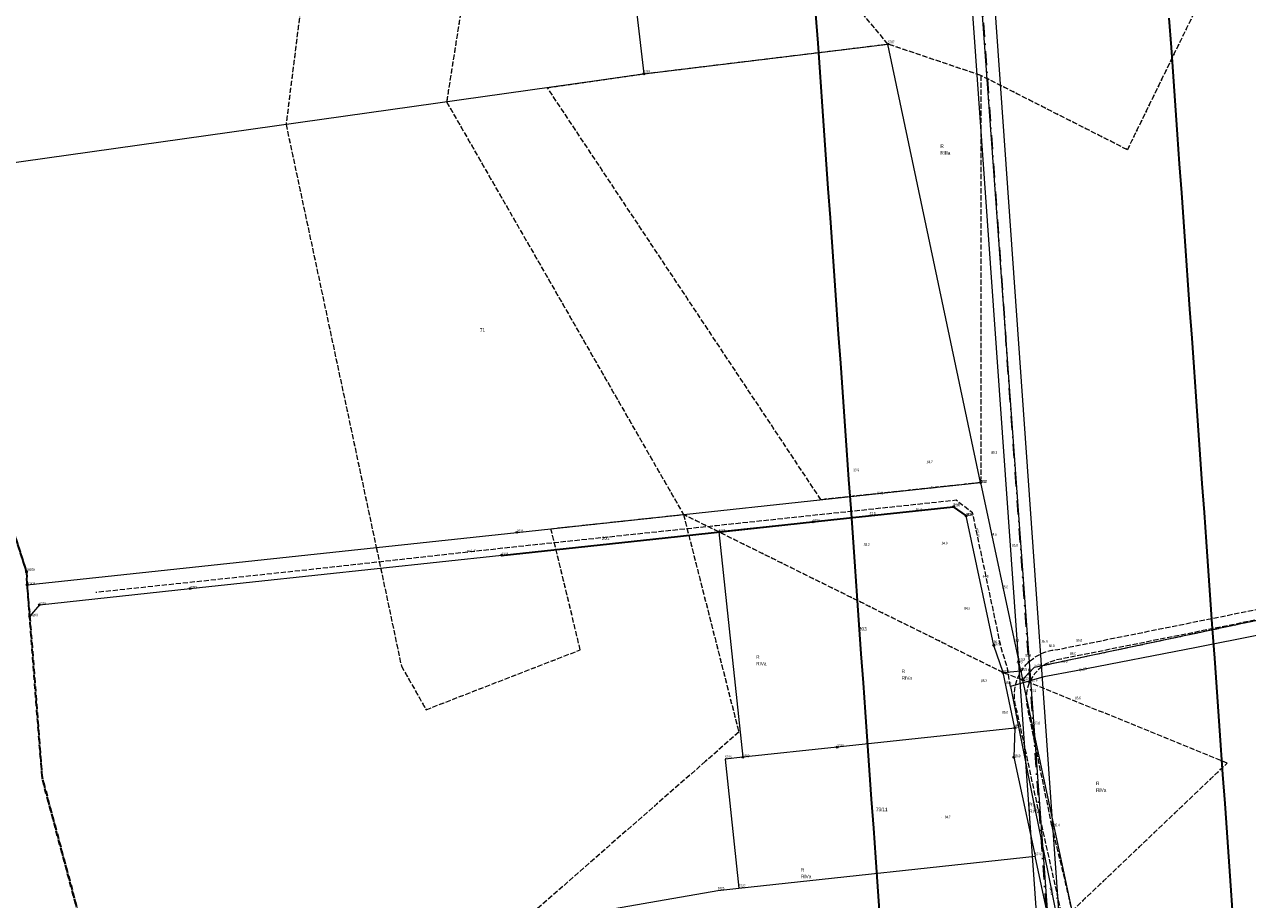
# Model space of a CAD drawing. Header units: metres. Extents: x 6524698 to 6533081, y 5883213 to 5896811.
# Tile 56 of 167: x 6528513 to 6528860, y 5888855 to 5889104. Entities that reach past the tile are written whole.
import ezdxf
from ezdxf.enums import TextEntityAlignment as Align

# ---------------------------------------------------------------- set-up
doc = ezdxf.new("R2010")
doc.units = ezdxf.units.M
doc.header["$MEASUREMENT"] = 0
for name, pattern in [('DASHDOT', [4, 2, -0.9, 0.2, -0.9]), ('mapa zasadnicza$0$1.5_0.5', [2, 1.5, -0.5]), ('mapa zasadnicza$0$1.5_1.0', [2.5, 1.5, -1]), ('mapa zasadnicza$0$219-500', [0]), ('mapa zasadnicza$0$egkk-500', [2, 1.5, -0.5]), ('mapa zasadnicza$0$egug-500', [1, 0.5, -0.5]), ('mapa zasadnicza$0$suep_wn_500', [0])]:
    doc.linetypes.add(name, pattern=pattern)
doc.layers.get('0').update_dxf_attribs({"lineweight": 0})
doc.layers.add('_trasa_os', color=1, linetype='DASHDOT', lineweight=30)
doc.layers.add('Sections span lengths and Marker Balls Plan', color=7, linetype='Continuous', lineweight=0)
for name, color, linetype in [('mapa zasadnicza$0$000 Inne (niezydentyfikowane)', 7, 'Continuous'), ('mapa zasadnicza$0$202-punkt graniczny', 7, 'Continuous'), ('mapa zasadnicza$0$202-punkt graniczny-Atr103', 7, 'Continuous'), ('mapa zasadnicza$0$203-punkt graniczny', 7, 'Continuous'), ('mapa zasadnicza$0$203-punkt graniczny-Atr103', 7, 'Continuous'), ('mapa zasadnicza$0$209-oznaczenie konturu klasyfikacyjnego', 7, 'Continuous'), ('mapa zasadnicza$0$210-oznaczenie konturu użytku gruntowego', 7, 'Continuous'), ('mapa zasadnicza$0$211-numer działki ewidencyjnej', 7, 'Continuous'), ('mapa zasadnicza$0$216-obręb ewidencyjny', 7, 'Continuous'), ('mapa zasadnicza$0$217-kontur klasyfikacyjny', 7, 'Continuous'), ('mapa zasadnicza$0$218-kontur użytku gruntowego', 7, 'Continuous'), ('mapa zasadnicza$0$219-działka ewidencyjna', 7, 'Continuous'), ('mapa zasadnicza$0$jezdnia', 7, 'Continuous'), ('mapa zasadnicza$0$ogrodzenie trwałe', 7, 'Continuous'), ('mapa zasadnicza$0$pikieta naturalna', 7, 'Continuous'), ('mapa zasadnicza$0$pikieta naturalna-Atr2', 7, 'Continuous'), ('mapa zasadnicza$0$przewód elektroenergetyczny wysokiego napięcia', 7, 'Continuous'), ('mapa zasadnicza$0$przewód wodociągowy', 7, 'Continuous'), ('mapa zasadnicza$0$przewód wodociągowy - ob. projektowany', 7, 'Continuous'), ('mapa zasadnicza$0$przewód wodociągowy - ob. projektowany-Atr1', 7, 'Continuous'), ('mapa zasadnicza$0$przewód wodociągowy-Atr1', 7, 'Continuous'), ('mapa zasadnicza$0$rzędna', 7, 'Continuous'), ('mapa zasadnicza$0$rzędna-Atr2', 7, 'Continuous'), ('mapa zasadnicza$0$zasuwa lub zawór-Atr17', 7, 'Continuous')]:
    doc.layers.add(name, color=color, linetype=linetype)
doc.styles.add('mapa zasadnicza$0$STANDARD', font='Working1250', dxfattribs={"width": 0.75})
doc.linetypes.add('mapa zasadnicza$0$902-500', pattern='A,3.75,0,[1,ksztalty.shx,S=0.5,R=0,X=0,Y=0],3.75', length=7.5)

# ---------------------------------------------------------------- blocks, each defined once
blk = doc.blocks.new('mapa zasadnicza$0$202')
at = {"color": 0, "linetype": 'Continuous', "lineweight": 0}
blk.add_circle((0, 0), 0.25, dxfattribs=at)
blk = doc.blocks.new('mapa zasadnicza$0$203')
at = {"linetype": 'Continuous', "lineweight": 0}
h = blk.add_hatch(color=0, dxfattribs=at)
edge = h.paths.add_edge_path()
edge.add_arc((0, 0), 0.045, 0, 360)
blk = doc.blocks.new('mapa zasadnicza$0$PW01')
at = {"linetype": 'Continuous', "lineweight": 13}
h = blk.add_hatch(color=0, dxfattribs=at)
edge = h.paths.add_edge_path()
edge.add_arc((0, 0), 0.045, 0, 360)

msp = doc.modelspace()

# ---------------------------------------------------------------- linework, layer by layer
at = {"layer": '_trasa_os', "linetype": 'DASHDOT', "ltscale": 2}
msp.add_lwpolyline([(6529644.25, 5886257.506), (6529433.531, 5886354.176), (6529239.51, 5886504.082), (6529019.862, 5886673.787), (6529068.099, 5886815.315), (6529070.952, 5887003.68), (6529033.32, 5887240.317), (6528980.372, 5887573.115), (6528926.767, 5887910.52), (6528871.358, 5888257.413), (6528824.236, 5888552.869), (6528805.439, 5888820.887), (6528782.648, 5889143.114), (6528759.048, 5889475.999)], dxfattribs=at)
at = {"layer": 'mapa zasadnicza$0$000 Inne (niezydentyfikowane)', "color": 7, "linetype": 'Continuous', "lineweight": 35, "flags": 128}
for points in [[(6528755.955, 5888850.552), (6528755.369, 5888858.814), (6528754.783, 5888867.076), (6528754.197, 5888875.338), (6528753.611, 5888883.6), (6528753.025, 5888891.862), (6528752.439, 5888900.124), (6528751.853, 5888908.387), (6528751.267, 5888916.649), (6528750.681, 5888924.911), (6528750.095, 5888933.173), (6528749.509, 5888941.435), (6528748.923, 5888949.697), (6528748.337, 5888957.959), (6528747.751, 5888966.221), (6528747.165, 5888974.484), (6528746.579, 5888982.746), (6528745.993, 5888991.008), (6528745.407, 5888999.27), (6528744.821, 5889007.532), (6528744.235, 5889015.794), (6528743.649, 5889024.056), (6528743.063, 5889032.318), (6528742.477, 5889040.58), (6528741.891, 5889048.843), (6528741.305, 5889057.105), (6528740.719, 5889065.367), (6528740.133, 5889073.629), (6528739.547, 5889081.891), (6528738.961, 5889090.153), (6528738.375, 5889098.415), (6528737.789, 5889106.677)], [(6528838.124, 5889105.49), (6528838.71, 5889097.228), (6528839.296, 5889088.966), (6528839.882, 5889080.704), (6528840.468, 5889072.441), (6528841.054, 5889064.179), (6528841.64, 5889055.917), (6528842.226, 5889047.655), (6528842.812, 5889039.393), (6528843.398, 5889031.131), (6528843.984, 5889022.869), (6528844.57, 5889014.607), (6528845.156, 5889006.345), (6528845.742, 5888998.082), (6528846.328, 5888989.82), (6528846.914, 5888981.558), (6528847.5, 5888973.296), (6528848.086, 5888965.034), (6528848.672, 5888956.772), (6528849.258, 5888948.51), (6528849.844, 5888940.248), (6528850.43, 5888931.985), (6528851.016, 5888923.723), (6528851.602, 5888915.461), (6528852.188, 5888907.199), (6528852.774, 5888898.937), (6528853.36, 5888890.675), (6528853.946, 5888882.413), (6528854.532, 5888874.151), (6528855.118, 5888865.889), (6528855.704, 5888857.626), (6528856.29, 5888849.364)]]:
    msp.add_lwpolyline(points, dxfattribs=at)
at = {"layer": 'mapa zasadnicza$0$216-obręb ewidencyjny', "color": 7, "linetype": 'mapa zasadnicza$0$1.5_1.0', "lineweight": 35, "flags": 128}
for points in [[(6528810.71, 5892032.32), (6528743.5, 5892026.91), (6528665.82, 5892020.2), (6528618.95, 5892016.86), (6528446.42, 5891995.98), (6528440.31, 5891996.73), (6528198.8, 5891907.55), (6528014.33, 5891830.31), (6527846.82, 5891746.29), (6527801.61, 5891598.79), (6527787.58, 5891553.86), (6527785.51, 5891547.1), (6527759.25, 5891463.12), (6527705.03, 5891299.34), (6527651.09, 5891150.82), (6527517.65, 5890758.02), (6527509.07, 5890729.27), (6527454.67, 5890547.02), (6527391.42, 5890349.92), (6527469.9, 5890380.85), (6527548.32, 5890411.76), (6527628.31, 5890449.47), (6527701.79, 5890487.35), (6527781.71, 5890531.45), (6527831.96, 5890559.17), (6527894.74, 5890596), (6527918.86, 5890538.44), (6527996.61, 5890364.36), (6528002.77, 5890340.12), (6528015.06, 5890276.2), (6528068.35, 5890122.94), (6528069.52, 5890117.74), (6528086.27, 5890073.01), (6528087.43, 5890069.91), (6528144.14, 5889918.51), (6528178.59, 5889821.74), (6528194.07, 5889776.62), (6528203.76, 5889751.35), (6528219.86, 5889705.13), (6528289.3, 5889557.06), (6528293.69, 5889548.36), (6528315.49, 5889501.75), (6528319.49, 5889494.06), (6528320.3, 5889498.78), (6528374.9, 5889392.75), (6528393.7, 5889357.37), (6528402.97, 5889333.92), (6528406.48, 5889321.22), (6528417.63, 5889287.69), (6528426.72, 5889250.74), (6528427.12, 5889249.1), (6528437.2, 5889208.11), (6528462.62, 5889141.48), (6528476.98, 5889088.52), (6528479.5, 5889060.26), (6528487.24, 5889042.5), (6528497.03, 5888999.3), (6528513.44, 5888948.22), (6528513.62, 5888944.51), (6528514.32, 5888935.53), (6528517.9, 5888889.57), (6528521.9, 5888874.59), (6528534.18, 5888828.64), (6528537.21, 5888800.87), (6528538.55, 5888788.67), (6528539.84, 5888759.55), (6528540.29, 5888749.47), (6528546.56, 5888728.63), (6528550.89, 5888720.89), (6528554.61, 5888714.22), (6528572.89, 5888682.85), (6528612.6, 5888606.5), (6528643.54, 5888542.38), (6528657.02, 5888506.94), (6528675.5, 5888460.67), (6528681.51, 5888445.9), (6528704.85, 5888377.17), (6528713.34, 5888354.12), (6528741.09, 5888278.42), (6528766.6, 5888207.14), (6528788.71, 5888147.82), (6528812.94, 5888083.84), (6528826.58, 5888045.33), (6528850.06, 5887982.04), (6528866.81, 5887934.63), (6528879.99, 5887896.72), (6528918.8, 5887790.89), (6528952.56, 5887701.57), (6529019.26, 5887707.89), (6529031.01, 5887709.01), (6529109.21, 5887715.92), (6529166.14, 5887721.78), (6529262.28, 5887731.31), (6529282.79, 5887731.14), (6529289.52, 5887663.25), (6529296.91, 5887588.72), (6529312.34, 5887533.26), (6529320.57, 5887503.67), (6529321.72, 5887480.33), (6529315.22, 5887418.55), (6529296.28, 5887374.9), (6529295.89, 5887348.38), (6529295.74, 5887344.56), (6529294.33, 5887253.59), (6529300.1, 5887247.3), (6529460.65, 5887265.28), (6529607.85, 5887282.19), (6529604.22, 5887244.37), (6529619.06, 5887245.53), (6529620.4, 5887245.61), (6529751.62, 5887253.65), (6529836.5, 5887258.86), (6529917.79, 5887263.83), (6530037.96, 5887271.18), (6530037.77, 5887311.55), (6530035.48, 5887465.82), (6530294.87, 5887497.94), (6530342.75, 5887503.87), (6530390.63, 5887509.81), (6530435.08, 5887515.31), (6530469.62, 5887519.59), (6530472.76, 5887520.14), (6530455.94, 5887633.47), (6530452.16, 5887659), (6530429.5, 5887800.32), (6530425.85, 5887820.62), (6530434.17, 5887821.11), (6530435.15, 5887821.09), (6530501.5, 5887826.49), (6530563.57, 5887831.54), (6530569.25, 5887832), (6530626.35, 5887836.71), (6530689.94, 5887841.95), (6530699.77, 5887842.77), (6530753.72, 5887845.97), (6530816.4, 5887849.69), (6530847.34, 5887851.53), (6530851.75, 5887851.79), (6530878, 5887853.36), (6530941.55, 5887857.17), (6531028.05, 5887862.36), (6531029.51, 5887862.54), (6531089.96, 5887870.11), (6531157.91, 5887878.61), (6531147.74, 5887927.21), (6531134.09, 5887992.44), (6531130.39, 5888022.23), (6531130.01, 5888024.33), (6531127.76, 5888039.49), (6531114.28, 5888108.63), (6531110.56, 5888127.5), (6531105.84, 5888172.24), (6531089.18, 5888214.66), (6531070.01, 5888263.46), (6531063.59, 5888283), (6531047.06, 5888328.03), (6531038.58, 5888352.41), (6531021.83, 5888400.87), (6531015.19, 5888413.6), (6531005.83, 5888460.28), (6531006, 5888467.6), (6531006.12, 5888486.87), (6531000.78, 5888546.56), (6530994.46, 5888582.13), (6530992.02, 5888587.87), (6530975.04, 5888631.61), (6530968.96, 5888647.12), (6530918.79, 5888737.7), (6530893.21, 5888788.19), (6530875.95, 5888835.79), (6530824.74, 5888967.12), (6530698.19, 5888957.37), (6530696.88, 5888957.26), (6530690.8, 5888956.75), (6530665.31, 5889016.21), (6530647.2, 5889058.57), (6530634.24, 5889085.41), (6530634.99, 5889106.79), (6530619.51, 5889109.25), (6530602.59, 5889110.21), (6530580.67, 5889109.48), (6530563.76, 5889105.91), (6530556.11, 5889102.91), (6530554.6, 5889108.92), (6530550.45, 5889111.73), (6530532.14, 5889151.93), (6530513.79, 5889192.45), (6530502.04, 5889258.4), (6530482.32, 5889287.2), (6530469.7, 5889327.04), (6530465.02, 5889440.31), (6530478.29, 5889507.42), (6530476.75, 5889539.74), (6530454.68, 5889579.85), (6530444.35, 5889666), (6530447.75, 5889689.9), (6530449.31, 5889721.21), (6530456.42, 5889744.94), (6530489.74, 5889803.92), (6530476.19, 5889829.67), (6530441.37, 5889895.14), (6530436.32, 5889900.67), (6530377.31, 5890013.31), (6530319.1, 5890126.26), (6530282.19, 5890186.6), (6530272.79, 5890201.79), (6530203.17, 5890307.87), (6530172.91, 5890358.56), (6530084.18, 5890524.8), (6530023.66, 5890630.14), (6529988.68, 5890702.02), (6529902.56, 5890854), (6529878.29, 5890895.67), (6529853.22, 5890939.23), (6529790.88, 5891059.39), (6529783.8, 5891073.31), (6529750.15, 5891126.7), (6529715.67, 5891191.31), (6529711.87, 5891220.22), (6529686.86, 5891413.55), (6529894.11, 5891526.79), (6529935.18, 5891550.85), (6529897.51, 5891589.82), (6529852.46, 5891637.21), (6529830.78, 5891658.8), (6529798.22, 5891693.91), (6529778.68, 5891710.68), (6529723.77, 5891769.55), (6529664.88, 5891829.87), (6529592.94, 5891899.3), (6529520.59, 5891969.98), (6529496.71, 5891996.9), (6529443.6, 5892048.07), (6529413.19, 5892074.88), (6529373, 5892116.29), (6529315.87, 5892175.4), (6529302.53, 5892163.8), (6529299.93, 5892161.54), (6529272.43, 5892137.61), (6529198.7, 5892096.25), (6529183.63, 5892087.79), (6529163.27, 5892079.55), (6529137.05, 5892069.83), (6529084.54, 5892065.08), (6528929.03, 5892047.18)], [(6528303.37, 5885049.22), (6528320.19, 5885039.62), (6528338.23, 5885024.79), (6528352.17, 5885015.38), (6528392.05, 5884988.47), (6528415.8, 5884972.26), (6528435.19, 5884960.38), (6528444.69, 5884948.19), (6528465.63, 5884932.94), (6528465.44, 5884918.9), (6528709.45, 5884735.5), (6528709.85, 5884736.99), (6528739.27, 5884853.86), (6528744.47, 5884874.5), (6528806.08, 5885120.41), (6528807.46, 5885125.4), (6528869.24, 5885370.86), (6528871.52, 5885379.23), (6528887.59, 5885437.6), (6528890.77, 5885449.17), (6528926, 5885568.38), (6528974.41, 5885749.69), (6529025.21, 5885958.42), (6529039.6, 5886018.39), (6529059.52, 5886107.69), (6529060.61, 5886112.57), (6529062.91, 5886122.9), (6529064.3, 5886127.7), (6529092.32, 5886224.97), (6529095.27, 5886236.71), (6529098.1, 5886248), (6529156.76, 5886481.66), (6529182.88, 5886586.19), (6529191.96, 5886615.74), (6529200.39, 5886660.86), (6529220.71, 5886727.34), (6529222.82, 5886733.43), (6529222.92, 5886790.76), (6529260.25, 5886952.44), (6529264.63, 5886976.51), (6529282.32, 5887033.97), (6529290.57, 5887057.23), (6529292.77, 5887095.61), (6529299.5, 5887116.54), (6529303.02, 5887126.11), (6529323.1, 5887204.71), (6529300.1, 5887247.3), (6529294.33, 5887253.59), (6529295.74, 5887344.56), (6529295.89, 5887348.38), (6529296.28, 5887374.9), (6529315.22, 5887418.55), (6529321.72, 5887480.33), (6529320.57, 5887503.67), (6529312.34, 5887533.26), (6529296.91, 5887588.72), (6529289.52, 5887663.25), (6529282.79, 5887731.14), (6529262.28, 5887731.31), (6529166.14, 5887721.78), (6529109.21, 5887715.92), (6529031.01, 5887709.01), (6529019.26, 5887707.89), (6528952.56, 5887701.57), (6528918.8, 5887790.89), (6528879.99, 5887896.72), (6528866.81, 5887934.63), (6528850.06, 5887982.04), (6528826.58, 5888045.33), (6528812.94, 5888083.84), (6528788.71, 5888147.82), (6528766.6, 5888207.14), (6528741.09, 5888278.42), (6528713.34, 5888354.12), (6528704.85, 5888377.17), (6528681.51, 5888445.9), (6528675.5, 5888460.67), (6528657.02, 5888506.94), (6528643.54, 5888542.38), (6528612.6, 5888606.5), (6528572.89, 5888682.85), (6528554.61, 5888714.22), (6528550.89, 5888720.89), (6528546.56, 5888728.63), (6528540.29, 5888749.47), (6528539.84, 5888759.55), (6528538.55, 5888788.67), (6528537.21, 5888800.87), (6528534.18, 5888828.64), (6528521.9, 5888874.59), (6528517.9, 5888889.57), (6528514.32, 5888935.53), (6528513.62, 5888944.51), (6528513.44, 5888948.22), (6528497.03, 5888999.3), (6528487.24, 5889042.5), (6528479.5, 5889060.26), (6528476.98, 5889088.52), (6528462.62, 5889141.48), (6528437.2, 5889208.11), (6528427.12, 5889249.1), (6528426.72, 5889250.74), (6528417.63, 5889287.69), (6528406.48, 5889321.22), (6528402.97, 5889333.92), (6528393.7, 5889357.37), (6528374.9, 5889392.75), (6528320.3, 5889498.78), (6528319.49, 5889494.06), (6528315.49, 5889501.75), (6528293.69, 5889548.36), (6528289.3, 5889557.06), (6528219.86, 5889705.13), (6528203.76, 5889751.35), (6528194.07, 5889776.62), (6528178.59, 5889821.74), (6528144.14, 5889918.51), (6528087.43, 5890069.91), (6528086.27, 5890073.01), (6528069.52, 5890117.74), (6528068.35, 5890122.94), (6528015.06, 5890276.2), (6528002.77, 5890340.12), (6527996.61, 5890364.36), (6527918.86, 5890538.44), (6527894.74, 5890596), (6527831.96, 5890559.17), (6527781.71, 5890531.45), (6527701.79, 5890487.35), (6527628.31, 5890449.47), (6527548.32, 5890411.76), (6527469.9, 5890380.85), (6527391.42, 5890349.92), (6527355.64, 5890331.57), (6527338.23, 5890321.73), (6527321.27, 5890314.22), (6527313.38, 5890308.14), (6527288.1, 5890288.63), (6527273.45, 5890274.12), (6527241.28, 5890253.87), (6527220.83, 5890245.22), (6527165.07, 5890215.69), (6527077.89, 5890166.68), (6527057.31, 5890152.25), (6527045.63, 5890148.55), (6527008.52, 5890134.26), (6526988.84, 5890116.67), (6526981, 5890111.26), (6526971.01, 5890104.38), (6526952.34, 5890094.44), (6526909.87, 5890084.83), (6526890.35, 5890080.91), (6526812.21, 5890083.05), (6526792.43, 5890086.11), (6526758.07, 5890090.77), (6526757.09, 5890094.4), (6526749.57, 5890095.95), (6526742.25, 5890097.45), (6526740.34, 5890097.85), (6526735.76, 5890098.07), (6526728.64, 5890098.03), (6526722.43, 5890098.71), (6526592.18, 5890129.32), (6526575.25, 5890133.06), (6526573.45, 5890132.21), (6526504.81, 5890011.82), (6526498.38, 5890001.32), (6526450.82, 5889923.75), (6526420.35, 5889876.56), (6526411.53, 5889862.91), (6526388.88, 5889824.55), (6526365.09, 5889786.81), (6526341.54, 5889745.42), (6526322.12, 5889709.53), (6526299.72, 5889678.46), (6526281.16, 5889635.52), (6526275.36, 5889608.56), (6526260.85, 5889553.37), (6526260.44, 5889544.19), (6526259.14, 5889502.93), (6526261.74, 5889493.66), (6526254.11, 5889462.89), (6526253.07, 5889459.21), (6526242.11, 5889436.4), (6526240.9, 5889433.4), (6526238.06, 5889420.56), (6526234.58, 5889404.82), (6526230.53, 5889381.66), (6526215.12, 5889335.06), (6526209.51, 5889327.34), (6526203.18, 5889319.69), (6526193.05, 5889307.44), (6526183.47, 5889295.83), (6526173.24, 5889283.42), (6526171.38, 5889271.95), (6526170.8, 5889268.87), (6526173.59, 5889236.65), (6526172.37, 5889219.4), (6526171.12, 5889203.31), (6526160.39, 5889165.34), (6526158.7, 5889157.93), (6526155.92, 5889148.67), (6526145.07, 5889104.25), (6526136.74, 5889068.22), (6526126.54, 5889028.53), (6526125.42, 5889024.1), (6526106.98, 5888945.09), (6526092.2, 5888875.3), (6526089.86, 5888864.25), (6526088.13, 5888856.09), (6526074.67, 5888792.55), (6526053.98, 5888724.15), (6526037.27, 5888680.97), (6526018.87, 5888602.55), (6526017.84, 5888598.66), (6526013.87, 5888581.88), (6526006.91, 5888552.43), (6525999.77, 5888522.16), (6525997.18, 5888508.24), (6525965.43, 5888376.64), (6525920.17, 5888195.14), (6525898.15, 5888106.3), (6525892.22, 5888082.37), (6525824.01, 5888097.35), (6525779.41, 5888107.91), (6525729.76, 5888119.66), (6525723.9, 5888092.12), (6525717.96, 5888069.83), (6525708.69, 5888031.16), (6525707.44, 5888026.27), (6525684.97, 5887955.81), (6525668.86, 5887926.95), (6525650.39, 5887893.86), (6525645.34, 5887877.02), (6525632.33, 5887838.12), (6525588.06, 5887736.62), (6525567.77, 5887689.8), (6525539.5, 5887624.6), (6525535.54, 5887615.4), (6525496.64, 5887526.28), (6525469.79, 5887459.76), (6525449.79, 5887410.24), (6525436.37, 5887377.16), (6525416.54, 5887328.38), (6525400.14, 5887287.76), (6525397.82, 5887282.31), (6525357.88, 5887181.79), (6525337.95, 5887136.46), (6525309.72, 5887065.72), (6525303.99, 5887048.86), (6525292.71, 5887015.66), (6525292.03, 5887013.68), (6525295.71, 5887012.48), (6525393.63, 5886982.02), (6525436.72, 5886969.99), (6525475.57, 5886959.15), (6525492.98, 5886956.11), (6525499.92, 5886954.9), (6525553.04, 5886947.63), (6525556.8, 5886947.12), (6525575.8, 5886944.52), (6525648.96, 5886935.05), (6525700.18, 5886920.83), (6525705.66, 5886920.35), (6525754.61, 5886916.46), (6525783.22, 5886917.37), (6525788.91, 5886917.98), (6525823.91, 5886921.7), (6525857.13, 5886925.05), (6525870.29, 5886926.28), (6525871.77, 5886926.42), (6525905.03, 5886929.56), (6525909.53, 5886929.92), (6525920.2, 5886930.77), (6525939.16, 5886932.29), (6525978.37, 5886930.74), (6525981.07, 5886930.63), (6525983.12, 5886930.48), (6526059, 5886924.97), (6526061.69, 5886925.15), (6526072.91, 5886925.89), (6526078.55, 5886926.27), (6526112.26, 5886928.5), (6526158.51, 5886931.36), (6526197.11, 5886930.97), (6526216.93, 5886924.75), (6526270.07, 5886913.54), (6526272.57, 5886913.01), (6526273.33, 5886912.82), (6526323.76, 5886899.95), (6526417.31, 5886870.61), (6526416.51, 5886867.45), (6526398.65, 5886797.95), (6526389.44, 5886747.58), (6526374.78, 5886704.65), (6526373.42, 5886699.3), (6526372.62, 5886696.15), (6526368.41, 5886679.56), (6526358.03, 5886638.68), (6526335.66, 5886547.46), (6526327.03, 5886512.25), (6526325.59, 5886506.38), (6526319.45, 5886481.31), (6526262.43, 5886255.1), (6526247.51, 5886197.09), (6526210.82, 5886129.19), (6526125.23, 5885954.64), (6526131.1, 5885941.89), (6526083.28, 5885856.13), (6526080.33, 5885850.83), (6526106.53, 5885828.9), (6526128.86, 5885807.19), (6526151.36, 5885785.32), (6526170.05, 5885764.86), (6526198.17, 5885734.09), (6526201, 5885729.87), (6526175.56, 5885692.72), (6526227.73, 5885641.53), (6526271.29, 5885598.78), (6526273, 5885597.09), (6526302.11, 5885568.53), (6526316.43, 5885554.47), (6526322.38, 5885548.63), (6526290.64, 5885486.19), (6526263.4, 5885432.62), (6526247.38, 5885401.19), (6526244.36, 5885395.27), (6526237.6, 5885382.01), (6526227.84, 5885362.86), (6526248.41, 5885344.13), (6526259.4, 5885334.11), (6526304.93, 5885298.77), (6526313.27, 5885292.3), (6526318.23, 5885288.46), (6526321.6, 5885285.83), (6526325.46, 5885282.83), (6526325.17, 5885281.22), (6526338.74, 5885260.21), (6526360.57, 5885232.43), (6526363.74, 5885228.38), (6526377.76, 5885210.54), (6526382.65, 5885204.32), (6526422.71, 5885162.76), (6526481.21, 5885090.92), (6526497.3, 5885066.7), (6526513.19, 5885047.89), (6526516.91, 5885049.29), (6526524.94, 5885052.3), (6526533.62, 5885042), (6526536.24, 5885038.9), (6526540.69, 5885033.62), (6526545.95, 5885027.38), (6526549.33, 5885023.37), (6526550.65, 5885027.15), (6526573.21, 5885076.62), (6526587.94, 5885108.93), (6526590.96, 5885115.55), (6526594.72, 5885123.8), (6526595.22, 5885124.89), (6526595.84, 5885126.22), (6526599.05, 5885133.28), (6526599.46, 5885134.19), (6526600.38, 5885136.19), (6526609.81, 5885156.89), (6526614.13, 5885166.32), (6526615.59, 5885170.96), (6526615.92, 5885173.06), (6526626.56, 5885204.78), (6526635.59, 5885225.49), (6526643.47, 5885243.6), (6526662.24, 5885286.52), (6526663.96, 5885290.45), (6526689.69, 5885347.86), (6526693.01, 5885355.29), (6526709.38, 5885391.8), (6526720.67, 5885416.98), (6526720.09, 5885430.57), (6526719.04, 5885455.52), (6526720.97, 5885465.66), (6526690.6, 5885542.54), (6526706, 5885557.89), (6526747.06, 5885585.88), (6526724.66, 5885597.94), (6526873.96, 5885657.74), (6526876.06, 5885655.62), (6526884.84, 5885650.75), (6526955.49, 5885630.53), (6526988.95, 5885673.38), (6527034.95, 5885662.24), (6527038.45, 5885661.39), (6527055.52, 5885657.39), (6527093.39, 5885649.85), (6527138.37, 5885639.19), (6527183.37, 5885628.52), (6527207.39, 5885622.46), (6527214.61, 5885620.77), (6527302.63, 5885600.17), (6527306.92, 5885598.88), (6527379.24, 5885579.7), (6527386.89, 5885577.68), (6527422.41, 5885568.61), (6527458.81, 5885559.31), (6527463.19, 5885558.23), (6527499.51, 5885549.27), (6527531.05, 5885541.49), (6527616.9, 5885520.3), (6527646.83, 5885512.66), (6527664.1, 5885508.41), (6527696.34, 5885502.3), (6527728.57, 5885496.19), (6527760.81, 5885490.08), (6527773.75, 5885487.95), (6527870.05, 5885472.17), (6527894.7, 5885468.91), (6527908.02, 5885468.31), (6527952.41, 5885466.32), (6527998.14, 5885462.8), (6528060.58, 5885458.01), (6528166.05, 5885444.7), (6528202.53, 5885448.02), (6528205.37, 5885425.22), (6528203.73, 5885274.14), (6528201.64, 5885179.56), (6528201.44, 5885172.38), (6528202.41, 5885123.66), (6528202.41, 5885120.11), (6528202.52, 5885118.87), (6528207.04, 5885116.2), (6528235.91, 5885098.61), (6528250.23, 5885084.2), (6528275.71, 5885072.67), (6528286.02, 5885062.42), (6528291.09, 5885053.61)]]:
    msp.add_lwpolyline(points, close=True, dxfattribs=at)
at = {"layer": 'mapa zasadnicza$0$217-kontur klasyfikacyjny', "color": 92, "linetype": 'mapa zasadnicza$0$egkk-500', "lineweight": 18, "flags": 128}
for points in [[(6528602.17, 5889194.92), (6528587.19, 5889075.36)], [(6528758.25, 5889098.17), (6528703.92, 5889163.38)], [(6528644.58, 5889156.47), (6528632.82, 5889081.75)], [(6528850.52, 5889117.88), (6528826.29, 5889068.15)], [(6528688.84, 5889089.73), (6528758.25, 5889098.17)], [(6528784.65, 5889089.26), (6528758.25, 5889098.17)], [(6528661.47, 5889085.77), (6528688.84, 5889089.73)], [(6528784.65, 5889089.26), (6528784.6, 5888973.57)], [(6528826.29, 5889068.15), (6528784.65, 5889089.26)], [(6528739.22, 5888968.7), (6528661.47, 5889085.77)], [(6528632.82, 5889081.75), (6528700.14, 5888964.51)], [(6528587.19, 5889075.36), (6528612.83, 5888955.15)], [(6528784.6, 5888973.57), (6528739.22, 5888968.7)], [(6528662.48, 5888960.47), (6528700.14, 5888964.51)], [(6528710.16, 5888959.55), (6528700.14, 5888964.51)], [(6528700.14, 5888964.51), (6528715.87, 5888902.67)], [(6528670.81, 5888926.05), (6528662.48, 5888960.47)], [(6528790.98, 5888919.57), (6528710.16, 5888959.55)], [(6528612.83, 5888955.15), (6528619.96, 5888921.45)], [(6528799.86, 5888921.1), (6528875.64, 5888937.11)], [(6528626.99, 5888909.05), (6528670.81, 5888926.05)], [(6528619.96, 5888921.45), (6528626.99, 5888909.05)], [(6528796.48, 5888917.55), (6528799.86, 5888921.1)], [(6528796.48, 5888917.55), (6528790.98, 5888919.57)], [(6528854.68, 5888893.89), (6528796.48, 5888917.55)], [(6528715.87, 5888902.67), (6528706.43, 5888894.39)], [(6528706.43, 5888894.39), (6528647.23, 5888842.53)], [(6528810.55, 5888851.84), (6528854.68, 5888893.89)]]:
    msp.add_lwpolyline(points, dxfattribs=at)
at = {"layer": 'mapa zasadnicza$0$218-kontur użytku gruntowego', "color": 3, "linetype": 'mapa zasadnicza$0$egug-500', "lineweight": 18, "flags": 128}
for points in [[(6528602.17, 5889194.92), (6528587.19, 5889075.36)], [(6528758.25, 5889098.17), (6528703.92, 5889163.38)], [(6528644.58, 5889156.47), (6528632.82, 5889081.75)], [(6528850.52, 5889117.88), (6528826.29, 5889068.15)], [(6528688.84, 5889089.73), (6528758.25, 5889098.17)], [(6528784.65, 5889089.26), (6528758.25, 5889098.17)], [(6528661.47, 5889085.77), (6528688.84, 5889089.73)], [(6528784.65, 5889089.26), (6528784.6, 5888973.57)], [(6528826.29, 5889068.15), (6528784.65, 5889089.26)], [(6528739.22, 5888968.7), (6528661.47, 5889085.77)], [(6528632.82, 5889081.75), (6528700.14, 5888964.51)], [(6528587.19, 5889075.36), (6528612.83, 5888955.15)], [(6528784.6, 5888973.57), (6528739.22, 5888968.7)], [(6528662.48, 5888960.47), (6528700.14, 5888964.51)], [(6528710.16, 5888959.55), (6528700.14, 5888964.51)], [(6528700.14, 5888964.51), (6528715.87, 5888902.67)], [(6528670.81, 5888926.05), (6528662.48, 5888960.47)], [(6528790.98, 5888919.57), (6528710.16, 5888959.55)], [(6528612.83, 5888955.15), (6528619.96, 5888921.45)], [(6528799.86, 5888921.1), (6528875.64, 5888937.11)], [(6528626.99, 5888909.05), (6528670.81, 5888926.05)], [(6528619.96, 5888921.45), (6528626.99, 5888909.05)], [(6528796.48, 5888917.55), (6528799.86, 5888921.1)], [(6528796.48, 5888917.55), (6528790.98, 5888919.57)], [(6528854.68, 5888893.89), (6528796.48, 5888917.55)], [(6528715.87, 5888902.67), (6528706.43, 5888894.39)], [(6528706.43, 5888894.39), (6528647.23, 5888842.53)], [(6528810.55, 5888851.84), (6528854.68, 5888893.89)]]:
    msp.add_lwpolyline(points, dxfattribs=at)
at = {"layer": 'mapa zasadnicza$0$219-działka ewidencyjna', "color": 7, "linetype": 'mapa zasadnicza$0$219-500', "lineweight": 18, "flags": 128}
for points in [[(6528671.56, 5889237.53), (6528688.84, 5889089.73)], [(6528688.84, 5889089.73), (6528758.25, 5889098.17)], [(6528784.6, 5888973.57), (6528758.25, 5889098.17)], [(6528479.5, 5889060.26), (6528688.84, 5889089.73)], [(6528497.03, 5888999.3), (6528513.44, 5888948.22)], [(6528652.81, 5888959.44), (6528784.6, 5888973.57)], [(6528784.6, 5888973.57), (6528795.42, 5888922.64)], [(6528776.87, 5888966.7), (6528736.99, 5888962.43)], [(6528780.48, 5888964.09), (6528776.87, 5888966.7)], [(6528736.99, 5888962.43), (6528710.16, 5888959.55)], [(6528788.31, 5888927.3), (6528780.48, 5888964.09)], [(6528799.86, 5888921.1), (6528991.63, 5888961.62)], [(6528513.62, 5888944.51), (6528652.81, 5888959.44)], [(6528648.47, 5888952.94), (6528710.16, 5888959.55)], [(6528710.16, 5888959.55), (6528717.02, 5888895.53)], [(6528559.96, 5888943.45), (6528648.47, 5888952.94)], [(6528513.62, 5888944.51), (6528513.44, 5888948.22)], [(6528513.62, 5888944.51), (6528514.32, 5888935.53)], [(6528517.08, 5888938.84), (6528559.96, 5888943.45)], [(6528517.08, 5888938.84), (6528514.32, 5888935.53)], [(6528790.98, 5888919.57), (6528788.31, 5888927.3)], [(6528790.98, 5888919.57), (6528795.98, 5888920.12)], [(6528795.98, 5888920.12), (6528795.42, 5888922.64)], [(6528795.98, 5888920.12), (6528796.48, 5888917.55)], [(6528796.48, 5888917.55), (6528799.86, 5888921.1)], [(6528794.3, 5888903.83), (6528790.98, 5888919.57)], [(6528796.48, 5888917.55), (6528834.04, 5888742.04)], [(6528794.3, 5888903.83), (6528743.85, 5888898.41)], [(6528794.3, 5888903.83), (6528794.04, 5888895.54)], [(6528717.02, 5888895.53), (6528711.98, 5888894.99)], [(6528743.85, 5888898.41), (6528717.02, 5888895.53)], [(6528794.04, 5888895.54), (6528800.06, 5888867.4)], [(6528711.98, 5888894.99), (6528715.91, 5888858.36)], [(6528715.91, 5888858.36), (6528800.06, 5888867.4)], [(6528824.93, 5888751.17), (6528800.06, 5888867.4)], [(6528648.4, 5888846.92), (6528709.9, 5888857.71)], [(6528709.9, 5888857.71), (6528715.91, 5888858.36)]]:
    msp.add_lwpolyline(points, dxfattribs=at)
at = {"layer": 'mapa zasadnicza$0$jezdnia', "color": 7, "linetype": 'mapa zasadnicza$0$1.5_0.5', "lineweight": 18, "flags": 128}
msp.add_lwpolyline([(6528804.79, 5888875.98), (6528811.86, 5888846.3), (6528812.07, 5888845.68), (6528812.24, 5888845.03), (6528812.39, 5888844.39), (6528812.52, 5888843.75), (6528812.61, 5888843.1), (6528812.68, 5888842.45), (6528812.72, 5888841.79), (6528812.74, 5888841.13), (6528812.73, 5888840.47), (6528812.69, 5888839.81), (6528812.63, 5888839.16), (6528812.55, 5888838.5), (6528812.43, 5888837.85), (6528812.29, 5888837.21), (6528811.87, 5888836.15), (6528811.38, 5888835.12), (6528810.81, 5888834.13), (6528810.17, 5888833.19), (6528809.46, 5888832.3), (6528808.68, 5888831.47), (6528807.84, 5888830.7), (6528806.94, 5888829.99), (6528805.99, 5888829.36), (6528805, 5888828.8), (6528803.96, 5888828.32), (6528802.9, 5888827.92), (6528801.8, 5888827.6), (6528800.69, 5888827.36), (6528769.1, 5888824.99), (6528742.72, 5888823.04), (6528726.44, 5888821.97), (6528707.46, 5888819.86), (6528706.72, 5888822.45), (6528720.76, 5888823.96), (6528799.49, 5888830.01), (6528801.12, 5888830.34), (6528802.7, 5888830.9), (6528804.18, 5888831.68), (6528805.52, 5888832.66), (6528806.73, 5888833.83), (6528807.75, 5888835.15), (6528808.9, 5888837.4), (6528809.17, 5888838.17), (6528809.54, 5888839.8), (6528809.68, 5888841.47), (6528809.58, 5888843.13), (6528809.24, 5888844.77), (6528808.67, 5888846.34), (6528801.67, 5888877.58), (6528794.88, 5888908.86), (6528794.43, 5888910.52), (6528794.2, 5888912.23), (6528794.2, 5888913.95), (6528794.43, 5888915.66), (6528794.87, 5888917.33), (6528795.53, 5888918.92), (6528796.39, 5888920.41), (6528797.45, 5888921.76), (6528798.67, 5888922.97), (6528800.04, 5888924.01), (6528801.54, 5888924.86), (6528803.13, 5888925.51), (6528804.8, 5888925.94), (6528806.51, 5888926.15), (6528895.88, 5888944.15), (6528961.97, 5888958.4), (6529032.76, 5888973.19), (6529083.13, 5888982.84), (6529105.79, 5888987.35), (6529136.18, 5888993.28), (6529202.52, 5889007.22), (6529230.51, 5889011.99), (6529247.64, 5889015.76), (6529256.88, 5889019.31), (6529257.91, 5889016.2), (6529247.03, 5889012.64), (6529228.99, 5889008.96), (6529202.02, 5889003.62), (6529154.53, 5888994.1), (6529137.23, 5888990.67), (6529083.64, 5888979.95), (6529027.27, 5888969.14), (6528962.65, 5888955.68), (6528896.1, 5888941.29), (6528859.03, 5888933.76), (6528807.37, 5888923.39), (6528805.93, 5888923.12), (6528804.53, 5888922.67), (6528803.22, 5888922.04), (6528801.98, 5888921.24), (6528800.87, 5888920.28), (6528799.9, 5888919.19), (6528799.07, 5888917.98), (6528798.41, 5888916.67), (6528797.92, 5888915.28), (6528797.62, 5888913.85), (6528797.52, 5888912.39), (6528797.6, 5888910.93), (6528797.88, 5888909.48)], close=True, dxfattribs=at)
at = {"layer": 'mapa zasadnicza$0$ogrodzenie trwałe', "color": 7, "linetype": 'mapa zasadnicza$0$902-500', "lineweight": 35, "flags": 128}
msp.add_lwpolyline([(6528648.36, 5888952.89), (6528694.94, 5888957.85), (6528742.05, 5888962.98), (6528776.82, 5888966.7), (6528780.46, 5888964.15)], dxfattribs=at)
at = {"layer": 'mapa zasadnicza$0$przewód elektroenergetyczny wysokiego napięcia', "color": 1, "linetype": 'mapa zasadnicza$0$suep_wn_500', "lineweight": 18, "flags": 128}
msp.add_lwpolyline([(6528782.35, 5889143.01), (6528805.78, 5888820.95)], dxfattribs=at)
at = {"layer": 'mapa zasadnicza$0$przewód wodociągowy', "color": 5, "linetype": 'Continuous', "lineweight": 18, "flags": 128}
msp.add_lwpolyline([(6529184.96, 5888993.75), (6529137.74, 5888983.53), (6529119.11, 5888979.67), (6529111.7, 5888979.67), (6529103.88, 5888979.3), (6529055.04, 5888969.39), (6529015.51, 5888961.35), (6528969.47, 5888952.22), (6528959.6, 5888950.24), (6528941.7, 5888946.27), (6528928.94, 5888943.48), (6528909.31, 5888939.21), (6528899.28, 5888937.3), (6528845.95, 5888926.7), (6528811.74, 5888920.13), (6528802.54, 5888918.36), (6528793.06, 5888915.61), (6528799.18, 5888885.16), (6528803.79, 5888862.45), (6528805.29, 5888854.72), (6528805.96, 5888851.42), (6528805.98, 5888850.52)], dxfattribs=at)
at = {"layer": 'mapa zasadnicza$0$przewód wodociągowy - ob. projektowany', "color": 5, "linetype": 'mapa zasadnicza$0$1.5_0.5', "lineweight": 18, "flags": 128}
msp.add_lwpolyline([(6528793.06, 5888915.61), (6528792.21, 5888920.88), (6528790.42, 5888926.73), (6528782.31, 5888964.99), (6528777.6, 5888968.54), (6528709.51, 5888961.31), (6528651.84, 5888955.24), (6528595.87, 5888949.03), (6528533.1, 5888942.34)], dxfattribs=at)
at = {"layer": 'Sections span lengths and Marker Balls Plan', "color": 1, "flags": 128}
for points in [[(6529645.501, 5886260.233), (6529435.239, 5886356.999), (6529241.711, 5886506.931), (6529021.682, 5886674.335), (6529071.055, 5886814.802), (6529075.939, 5887004.036), (6529036.876, 5887240.883), (6528983.927, 5887573.681), (6528930.322, 5887911.086), (6528874.913, 5888257.98), (6528827.216, 5888553.211), (6528809.03, 5888821.14), (6528786.24, 5889143.367), (6528762.639, 5889476.253)], [(6529643, 5886254.779), (6529431.358, 5886350.582), (6529237.798, 5886501.866), (6529015.745, 5886672.549), (6529065.143, 5886815.828), (6529068.458, 5887003.501), (6529030.555, 5887239.878), (6528977.607, 5887572.675), (6528924.002, 5887910.08), (6528868.593, 5888256.972), (6528821.256, 5888552.527), (6528802.646, 5888820.69), (6528779.855, 5889142.917), (6528756.255, 5889475.801)]]:
    msp.add_lwpolyline(points, dxfattribs=at)

# ---------------------------------------------------------------- block references
at = {"layer": 'mapa zasadnicza$0$202-punkt graniczny', "color": 7, "linetype": 'Continuous', "lineweight": 18}
for p in [(6528758.25, 5889098.17), (6528688.84, 5889089.73), (6528784.6, 5888973.57), (6528776.87, 5888966.7), (6528736.99, 5888962.43), (6528780.48, 5888964.09), (6528652.81, 5888959.44), (6528710.16, 5888959.55), (6528648.47, 5888952.94), (6528513.44, 5888948.22), (6528513.62, 5888944.51), (6528559.96, 5888943.45), (6528517.08, 5888938.84), (6528514.32, 5888935.53), (6528788.31, 5888927.3), (6528795.42, 5888922.64), (6528795.98, 5888920.12), (6528790.98, 5888919.57), (6528796.48, 5888917.55), (6528794.3, 5888903.83), (6528717.02, 5888895.53), (6528743.85, 5888898.41), (6528794.04, 5888895.54)]:
    msp.add_blockref('mapa zasadnicza$0$202', p, dxfattribs=at)
at = {"layer": 'mapa zasadnicza$0$203-punkt graniczny', "color": 7, "linetype": 'Continuous', "lineweight": 18}
for p in [(6528799.86, 5888921.1), (6528711.98, 5888894.99), (6528800.06, 5888867.4), (6528709.9, 5888857.71), (6528715.91, 5888858.36)]:
    msp.add_blockref('mapa zasadnicza$0$203', p, dxfattribs=at)
at = {"layer": 'mapa zasadnicza$0$pikieta naturalna', "color": 7, "linetype": 'Continuous', "lineweight": 13}
for p in [(6528769.33, 5888979.08), (6528787.68, 5888981.77), (6528748.41, 5888976.8), (6528784.45, 5888973.43), (6528755.21, 5888970.28), (6528770.46, 5888971.82), (6528766.18, 5888965.6), (6528776.89, 5888967.01), (6528753.05, 5888964.48), (6528780.46, 5888964.15), (6528780.68, 5888964.12), (6528787.52, 5888958.5), (6528751.42, 5888955.63), (6528773.53, 5888955.99), (6528793.54, 5888955.4), (6528785.17, 5888946.57), (6528790.73, 5888943.54), (6528779.94, 5888937.46), (6528788.33, 5888927.91), (6528793.89, 5888928.35), (6528801.99, 5888928.05), (6528811.82, 5888928.41), (6528797.32, 5888924.12), (6528806.51, 5888926.15), (6528807.37, 5888923.39), (6528810.04, 5888924.66), (6528797.45, 5888921.76), (6528784.75, 5888916.88), (6528791.76, 5888916.39), (6528799.09, 5888917.06), (6528797.92, 5888915.28), (6528811.44, 5888912.02), (6528794.88, 5888908.86), (6528794.51, 5888904.09), (6528799.86, 5888904.86), (6528773.39, 5888878.3), (6528804.79, 5888875.98)]:
    msp.add_blockref('mapa zasadnicza$0$PW01', p, dxfattribs=at)
at = {"layer": 'mapa zasadnicza$0$rzędna', "color": 5, "linetype": 'Continuous', "lineweight": 18}
msp.add_blockref('mapa zasadnicza$0$PW01', (6528811.74, 5888920.13), dxfattribs=at)

# ---------------------------------------------------------------- texts
at = {"layer": 'mapa zasadnicza$0$202-punkt graniczny-Atr103', "color": 7, "style": 'mapa zasadnicza$0$STANDARD', "width": 0.667}
for s, p in [('5767', (6528758.25, 5889098.17)), ('5765', (6528688.84, 5889089.73)), ('49079', (6528513.44, 5888948.22)), ('5768', (6528795.42, 5888922.64))]:
    msp.add_text(s, height=0.75, dxfattribs=at).set_placement(p, align=Align.BOTTOM_LEFT)
for s, p in [('3223', (6528784.6, 5888973.57)), ('3337', (6528776.87, 5888966.7)), ('3338', (6528736.99, 5888962.43)), ('3336', (6528780.48, 5888964.09)), ('3211', (6528652.81, 5888959.44)), ('4888', (6528710.16, 5888959.55)), ('3334', (6528648.47, 5888952.94)), ('31904', (6528513.62, 5888944.51)), ('3332', (6528559.96, 5888943.45)), ('3329', (6528517.08, 5888938.84)), ('34823', (6528514.32, 5888935.53)), ('3331', (6528788.31, 5888927.3)), ('3215', (6528790.98, 5888919.57)), ('3225', (6528795.98, 5888920.12)), ('3226', (6528796.48, 5888917.55)), ('3214', (6528794.3, 5888903.83)), ('3339', (6528743.85, 5888898.41)), ('4889', (6528717.02, 5888895.53)), ('3369', (6528794.04, 5888895.54))]:
    msp.add_text(s, height=0.75, dxfattribs=at).set_placement(p)
at = {"layer": 'mapa zasadnicza$0$203-punkt graniczny-Atr103', "color": 7, "style": 'mapa zasadnicza$0$STANDARD', "width": 0.667}
for s, p in [('5769', (6528799.86, 5888921.1)), ('5726', (6528711.98, 5888894.99)), ('5728', (6528800.06, 5888867.4)), ('5725', (6528709.9, 5888857.71)), ('5727', (6528715.91, 5888858.36))]:
    msp.add_text(s, height=0.75, dxfattribs=at).set_placement(p, align=Align.BOTTOM_LEFT)
at = {"layer": 'mapa zasadnicza$0$209-oznaczenie konturu klasyfikacyjnego', "color": 3, "linetype": 'Continuous', "lineweight": 18, "style": 'mapa zasadnicza$0$STANDARD', "width": 0.79}
for s, p in [('RIIIa', (6528773.16, 5889067.77)), ('RIVa', (6528720.8, 5888922.63)), ('RIVa', (6528762.15, 5888918.54)), ('RIVa', (6528817.39, 5888886.7)), ('RIVa', (6528798.39, 5888880.68)), ('RIVa', (6528733.53, 5888862.15))]:
    msp.add_text(s, height=1, dxfattribs=at).set_placement(p, align=Align.TOP_LEFT)
at = {"layer": 'mapa zasadnicza$0$210-oznaczenie konturu użytku gruntowego', "color": 3, "linetype": 'Continuous', "lineweight": 18, "style": 'mapa zasadnicza$0$STANDARD', "width": 0.79}
for p in [(6528773.16, 5889068.67), (6528720.8, 5888923.53), (6528762.15, 5888919.44), (6528817.39, 5888887.6), (6528798.39, 5888881.58), (6528733.53, 5888863.05)]:
    msp.add_text('R', height=1, dxfattribs=at).set_placement(p)
at = {"layer": 'mapa zasadnicza$0$211-numer działki ewidencyjnej', "color": 7, "linetype": 'Continuous', "lineweight": 18, "style": 'mapa zasadnicza$0$STANDARD', "width": 0.79}
for s, p in [('71', (6528642.29, 5889017.46)), ('201', (6528676.96, 5888958.24)), ('203', (6528750.01, 5888932.49)), ('73/11', (6528754.83, 5888881.21))]:
    msp.add_text(s, height=1, dxfattribs=at).set_placement(p, align=Align.TOP_LEFT)
at = {"layer": 'mapa zasadnicza$0$pikieta naturalna-Atr2', "color": 7, "style": 'mapa zasadnicza$0$STANDARD', "width": 0.667}
for s, p in [('85.3', (6528787.68, 5888981.77)), ('84.7', (6528769.33, 5888979.08)), ('83.9', (6528748.41, 5888976.8)), ('84.7', (6528770.46, 5888971.82)), ('85.0', (6528784.45, 5888973.43)), ('84.1', (6528755.21, 5888970.28)), ('83.8', (6528753.05, 5888964.48)), ('84.4', (6528766.18, 5888965.6)), ('84.6', (6528776.89, 5888967.01)), ('84.8', (6528780.46, 5888964.15)), ('84.6', (6528780.68, 5888964.12)), ('84.8', (6528787.52, 5888958.5)), ('83.2', (6528751.42, 5888955.63)), ('84.0', (6528773.53, 5888955.99)), ('85.0', (6528793.54, 5888955.4)), ('84.8', (6528785.17, 5888946.57)), ('85.0', (6528790.73, 5888943.54)), ('84.6', (6528779.94, 5888937.46)), ('85.3', (6528788.33, 5888927.91)), ('85.3', (6528793.89, 5888928.35)), ('85.9', (6528801.99, 5888928.05)), ('86.0', (6528803.96, 5888926.83)), ('86.0', (6528811.82, 5888928.41)), ('85.9', (6528797.32, 5888924.12)), ('86.0', (6528810.04, 5888924.66)), ('86.0', (6528794.83, 5888922.17)), ('86.0', (6528807.61, 5888922.29)), ('85.3', (6528784.75, 5888916.88)), ('85.5', (6528791.76, 5888916.39)), ('85.8', (6528799.09, 5888917.06)), ('85.9', (6528798.78, 5888914.11)), ('85.6', (6528811.44, 5888912.02)), ('85.8', (6528790.72, 5888907.94)), ('85.6', (6528794.51, 5888904.09)), ('85.6', (6528799.86, 5888904.86)), ('84.7', (6528774.4, 5888878.21)), ('85.4', (6528805.4, 5888875.9))]:
    msp.add_text(s, height=0.75, dxfattribs=at).set_placement(p)
at = {"layer": 'mapa zasadnicza$0$przewód wodociągowy - ob. projektowany-Atr1', "color": 5, "style": 'mapa zasadnicza$0$STANDARD', "width": 0.667}
for rotation, p in [(281.967, (6528783.24, 5888960.59)), (6.331, (6528638.58, 5888953.77))]:
    msp.add_text('proj. w', height=0.75, rotation=rotation, dxfattribs=at).set_placement(p)
at = {"layer": 'mapa zasadnicza$0$przewód wodociągowy-Atr1', "color": 5, "style": 'mapa zasadnicza$0$STANDARD', "width": 0.667}
msp.add_text('woD90', height=0.75, rotation=282.261, dxfattribs=at).set_placement((6528799.62, 5888882.97), align=Align.MIDDLE_LEFT)
at = {"layer": 'mapa zasadnicza$0$rzędna-Atr2', "color": 5, "style": 'mapa zasadnicza$0$STANDARD', "width": 0.667}
for s, rotation, p in [('84.20', 10.871, (6528812.65, 5888920.31)), ('83.51', 280.982, (6528804.56, 5888858.49))]:
    msp.add_text(s, height=0.75, rotation=rotation, dxfattribs=at).set_placement(p, align=Align.MIDDLE_LEFT)
at = {"layer": 'mapa zasadnicza$0$zasuwa lub zawór-Atr17', "color": 5, "style": 'mapa zasadnicza$0$STANDARD', "width": 0.667}
msp.add_text('w', height=0.75, dxfattribs=at).set_placement((6528806.02, 5888855.25))

doc.saveas('drawing.dxf')
